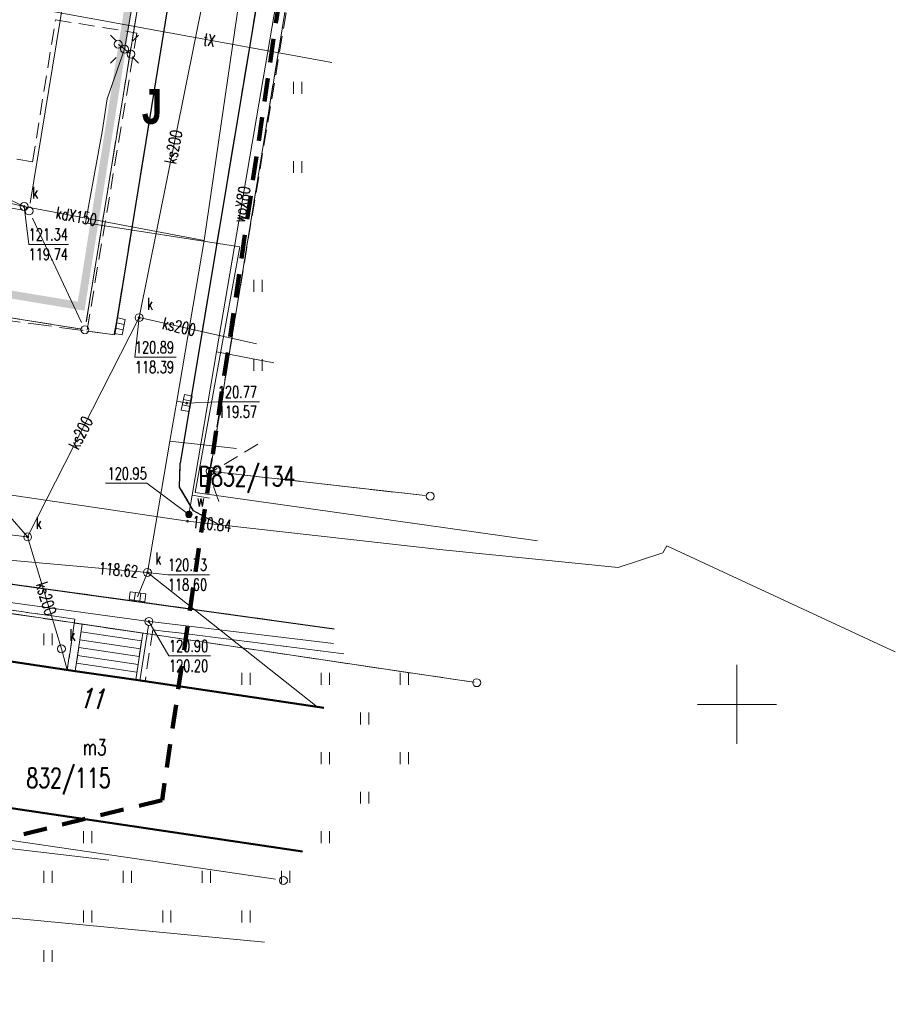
# Model space of a CAD drawing. Header units: metres. Extents: x 6594798 to 6595476, y 5882248 to 5882752.
# Tile 7 of 19: x 6595205 to 6595260, y 5882481 to 5882543. Entities that reach past the tile are written whole.
import ezdxf
from ezdxf.enums import TextEntityAlignment as Align

# ---------------------------------------------------------------- set-up
doc = ezdxf.new("R2010")
doc.units = ezdxf.units.M
doc.header["$MEASUREMENT"] = 0
for name, pattern in [('1', [0]), ('1_OTKC', [1.5, 1, -0.5]), ('1_OTKJ', [2, 1.5, -0.5]), ('1_OTKK', [0]), ('1_OTZI', [1.5, 1, -0.5]), ('1_OTZT', [1.5, 1, -0.5]), ('2_EGBS', [0]), ('2_EGBSG', [0]), ('2_EGBU_A', [0]), ('3_SUCP', [0]), ('3_SUEP_A', [0]), ('3_SUKP', [0]), ('3_SUTP_A', [0]), ('3_SUWP', [0]), ('4', [2.5, 1.5, -1]), ('BUR', [3, 2, -1]), ('GDE', [0]), ('GUK', [2, 1.5, -0.5])]:
    doc.linetypes.add(name, pattern=pattern)
doc.layers.get('0').update_dxf_attribs({"color": 250, "linetype": 'CONTINUOUS', "lineweight": 100})
doc.layers.add('00 opis', color=7, linetype='CONTINUOUS')
for name, color, linetype, lineweight in [('BLOKADA_L_0', 7, '4', 100), ('Dzialki', 7, 'GDE', 18), ('EADTD_T_0_a', 7, 'CONTINUOUS', 18), ('EGBB_E_T_0', 7, 'CONTINUOUS', 20), ('EGBB_L_0', 7, '2_EGBU_A', 50), ('EGBE_L_3', 7, '2_EGBS', 18), ('Kontury', 90, 'GUK', 18), ('Numery_dzialek', 7, 'CONTINUOUS', 13), ('Numery_konturow', 90, 'CONTINUOUS', 13), ('OTK_L_0', 7, '1_OTKJ', 18), ('OTK_L_1', 7, '1_OTKK', 25), ('OTK_L_2', 7, '1_OTKC', 18), ('OTZ_L_3', 7, '1_OTZT', 18), ('Podzial_sekcyjny_krzyze', 7, '1', 0), ('Punkty', 7, 'CONTINUOUS', 18), ('SUCP_L_0', 200, '3_SUCP', 18), ('SUE_T_3', 7, 'CONTINUOUS', 18), ('SUEP_L_0', 1, '3_SUEP_A', 18), ('SUK_E_T_4', 34, 'CONTINUOUS', 0), ('SUK_T_1', 34, 'CONTINUOUS', 18), ('SUK_T_3', 34, 'CONTINUOUS', 18), ('SUKP_E_T_0', 34, 'CONTINUOUS', 0), ('SUKP_L_0', 34, '3_SUKP', 18), ('SUKR_T_0', 34, 'CONTINUOUS', 18), ('SUP_T_0', 7, 'CONTINUOUS', 18), ('SUP_T_2', 7, 'CONTINUOUS', 18), ('SUTP_E_T_0', 30, 'CONTINUOUS', 0), ('SUTP_L_0', 30, '3_SUTP_A', 18), ('SUTR_T_0', 30, 'CONTINUOUS', 18), ('SUW_E_T_2', 5, 'CONTINUOUS', 0), ('SUW_T_5', 5, 'CONTINUOUS', 18), ('SUWP_E_T_0', 5, 'CONTINUOUS', 0), ('SUWP_L_0', 5, '3_SUWP', 18), ('SUWR_T_0', 5, 'CONTINUOUS', 18)]:
    doc.layers.add(name, color=color, linetype=linetype, lineweight=lineweight)
doc.styles.get("Standard").update_dxf_attribs({"font": 'Simplex.SHX', "width": 0.75})
doc.styles.add('styl1', font='arial.ttf', dxfattribs={"width": 0.75, "height": 1.5})

# ---------------------------------------------------------------- blocks, each defined once
blk = doc.blocks.new('GRT')
at = {"linetype": 'Continuous'}
blk.add_circle((0, 0), 0.25, dxfattribs=at)
blk = doc.blocks.new('2_OTZT')
at = {"linetype": 'Continuous'}
for p, q in [((-0.2625, -0.375), (-0.2625, 0.375)), ((0.2625, -0.375), (0.2625, 0.375))]:
    blk.add_line(p, q, dxfattribs=at)
blk = doc.blocks.new('4_SUEO_W')
at = {"linetype": 'Continuous'}
for p, q in [((-0.53035, 0.53035), (-0.8839, 0.8839)), ((0.53035, 0.53035), (0.8839, 0.8839)), ((-0.53035, -0.53035), (-0.8839, -0.8839)), ((0.53035, -0.53035), (0.8839, -0.8839))]:
    blk.add_line(p, q, dxfattribs=at)
blk.add_circle((0, 0), 0.025, dxfattribs=at)
blk = doc.blocks.new('4_SUPP')
at = {"linetype": 'Continuous'}
blk.add_circle((0, 0), 0.25, dxfattribs=at)
blk = doc.blocks.new('4_SUKK')
at = {"linetype": 'Continuous'}
for p, q in [((-0.5, -0.25), (-0.5, 0.25)), ((-0.5, 0.25), (0.5, 0.25)), ((-0.175, 0.25), (-0.175, -0.25)), ((0.175, 0.25), (0.175, -0.25)), ((0.5, 0.25), (0.5, -0.25)), ((0.5, -0.25), (-0.5, -0.25))]:
    blk.add_line(p, q, dxfattribs=at)
blk = doc.blocks.new('4_SUKS')
at = {"linetype": 'Continuous'}
blk.add_circle((0, 0), 0.25, dxfattribs=at)
blk = doc.blocks.new('4_SUPS')
at = {"linetype": 'Continuous'}
blk.add_circle((0, 0), 0.0625, dxfattribs=at)
blk = doc.blocks.new('4_SUPK')
at = {"linetype": 'Continuous'}
blk.add_circle((0, 0), 0.25, dxfattribs=at)
blk = doc.blocks.new('4_SUWW')
at = {"linetype": 'Continuous'}
for radius in [0.2, 0.175, 0.15, 0.125, 0.1, 0.075, 0.05, 0.025, 0.00715]:
    blk.add_circle((0, 0), radius, dxfattribs=at)

msp = doc.modelspace()

# ---------------------------------------------------------------- linework, layer by layer
at = {"layer": '00 opis', "color": 251, "linetype": 'BUR', "true_color": 0x636466, "const_width": 0.5}
msp.add_lwpolyline([(6595096.207, 5882538.999), (6595102.866, 5882579.782), (6595127.817, 5882575.836), (6595134.727, 5882624.347), (6595171.577, 5882618.1), (6595164.463, 5882579.221), (6595215.846, 5882571.072), (6595208.593, 5882525.147), (6595159.155, 5882533.357), (6595154.023, 5882501.095), (6595115.2, 5882506.657), (6595120.004, 5882533.77), (6595096.207, 5882538.999)], dxfattribs=at)
at = {"layer": 'BLOKADA_L_0', "linetype": '4'}
for p, q in [((6595235.97, 5882645.91), (6595213.7, 5882493.96)), ((6595213.7, 5882493.96), (6595161.36, 5882481.06))]:
    msp.add_line(p, q, dxfattribs=at)
at = {"layer": 'Dzialki'}
for p, q in [((6595227.44, 5882637.877), (6595208.91, 5882524.153)), ((6595216.82, 5882515.224), (6595226.05, 5882572.016)), ((6595205.38, 5882531.654), (6595210.01, 5882560.096)), ((6595192.353, 5882533.27), (6595204.807, 5882531.24)), ((6595205.513, 5882530.708), (6595208.617, 5882524.112)), ((6595208.336, 5882523.74), (6595197.554, 5882525.48)), ((6595230.133, 5882513.207), (6595217.237, 5882514.673)), ((6595233.075, 5882501.443), (6595196.325, 5882506.897)), ((6595194.285, 5882492.877), (6595220.865, 5882488.953))]:
    msp.add_line(p, q, dxfattribs=at)
at = {"layer": 'EGBB_L_0', "linetype": '2_EGBU_A'}
for p, q in [((6595208.214, 5882502.105), (6595196.377, 5882503.86)), ((6595212.037, 5882501.541), (6595208.214, 5882502.105)), ((6595223.904, 5882499.776), (6595212.037, 5882501.541)), ((6595222.557, 5882490.713), (6595194.941, 5882494.819))]:
    msp.add_line(p, q, dxfattribs=at)
at = {"layer": 'EGBE_L_3', "linetype": '2_EGBSG'}
msp.add_line((6595208.214, 5882502.105), (6595208.656, 5882505.069), dxfattribs=at)
at = {"layer": 'EGBE_L_3', "linetype": '2_EGBS'}
for p, q in [((6595208.582, 5882504.578), (6595212.404, 5882504.008)), ((6595208.656, 5882505.069), (6595212.478, 5882504.506)), ((6595212.478, 5882504.506), (6595212.037, 5882501.541)), ((6595208.509, 5882504.083), (6595212.331, 5882503.514)), ((6595208.435, 5882503.588), (6595212.257, 5882503.019)), ((6595208.288, 5882502.599), (6595212.11, 5882502.03)), ((6595208.362, 5882503.094), (6595212.183, 5882502.525)), ((6595212.037, 5882501.541), (6595208.214, 5882502.105))]:
    msp.add_line(p, q, dxfattribs=at)
msp.add_point((6595208.214, 5882502.105), dxfattribs=at)
at = {"layer": 'Kontury'}
for p, q in [((6595227.493, 5882638.202), (6595208.857, 5882523.828)), ((6595235.783, 5882631.902), (6595216.767, 5882514.898)), ((6595208.662, 5882523.687), (6595197.228, 5882525.533)), ((6595216.909, 5882514.711), (6595230.461, 5882513.169)), ((6595233.402, 5882501.395), (6595195.998, 5882506.945))]:
    msp.add_line(p, q, dxfattribs=at)
at = {"layer": 'OTK_L_0', "linetype": '1_OTKJ'}
for p, q in [((6595219.836, 5882579.564), (6595210.691, 5882523.343)), ((6595220.263, 5882547.783), (6595214.848, 5882515.224)), ((6595210.691, 5882523.343), (6595194.699, 5882525.497)), ((6595214.807, 5882513.715), (6595214.848, 5882515.224)), ((6595153.052, 5882514.716), (6595224.564, 5882504.767)), ((6595215.687, 5882512.232), (6595214.807, 5882513.715)), ((6595217.314, 5882511.339), (6595215.687, 5882512.232))]:
    msp.add_line(p, q, dxfattribs=at)
at = {"layer": 'OTK_L_1', "linetype": '1_OTKK'}
for p, q in [((6595219.836, 5882579.564), (6595210.691, 5882523.343)), ((6595220.263, 5882547.783), (6595214.848, 5882515.224)), ((6595214.807, 5882513.715), (6595214.848, 5882515.224)), ((6595153.052, 5882514.716), (6595224.564, 5882504.767)), ((6595215.687, 5882512.232), (6595214.807, 5882513.715)), ((6595217.314, 5882511.339), (6595215.687, 5882512.232))]:
    msp.add_line(p, q, dxfattribs=at)
at = {"layer": 'OTK_L_2', "linetype": '1_OTKC'}
for p, q in [((6595219.836, 5882579.564), (6595210.691, 5882523.343)), ((6595216.669, 5882514.579), (6595226.152, 5882571.315)), ((6595220.263, 5882547.783), (6595214.848, 5882515.224)), ((6595205.522, 5882534.267), (6595206.968, 5882543.228)), ((6595206.968, 5882543.228), (6595212.107, 5882542.396)), ((6595212.107, 5882542.396), (6595208.954, 5882523.578)), ((6595205.522, 5882534.267), (6595202.838, 5882534.694)), ((6595208.954, 5882523.578), (6595210.691, 5882523.343)), ((6595214.848, 5882515.224), (6595214.807, 5882513.715)), ((6595153.052, 5882514.716), (6595224.564, 5882504.767)), ((6595217.275, 5882512.81), (6595216.669, 5882514.579)), ((6595214.807, 5882513.715), (6595215.687, 5882512.232)), ((6595215.687, 5882512.232), (6595217.314, 5882511.339)), ((6595193.262, 5882507.473), (6595208.19, 5882505.386)), ((6595208.19, 5882505.386), (6595207.715, 5882502.182)), ((6595208.656, 5882505.069), (6595208.214, 5882502.105)), ((6595212.478, 5882504.506), (6595208.656, 5882505.069)), ((6595212.037, 5882501.541), (6595212.478, 5882504.506)), ((6595213.111, 5882504.717), (6595212.626, 5882501.453)), ((6595213.111, 5882504.717), (6595225.18, 5882503.2)), ((6595208.214, 5882502.105), (6595207.715, 5882502.182)), ((6595212.626, 5882501.453), (6595212.037, 5882501.541))]:
    msp.add_line(p, q, dxfattribs=at)
at = {"layer": 'OTZ_L_3', "linetype": '1_OTZI'}
for p, q in [((6595216.669, 5882514.579), (6595226.152, 5882571.315)), ((6595219.756, 5882516.436), (6595216.669, 5882514.579)), ((6595208.19, 5882505.386), (6595193.262, 5882507.473)), ((6595207.715, 5882502.182), (6595208.19, 5882505.386)), ((6595213.111, 5882504.717), (6595212.626, 5882501.453)), ((6595225.18, 5882503.2), (6595213.111, 5882504.717)), ((6595196.377, 5882503.86), (6595207.715, 5882502.182)), ((6595212.626, 5882501.453), (6595223.904, 5882499.776)), ((6595222.557, 5882490.713), (6595194.941, 5882494.819))]:
    msp.add_line(p, q, dxfattribs=at)
at = {"layer": 'Podzial_sekcyjny_krzyze'}
for p, q in [((6595250, 5882497.5), (6595250, 5882502.5)), ((6595247.5, 5882500), (6595252.5, 5882500))]:
    msp.add_line(p, q, dxfattribs=at)
at = {"layer": 'SUCP_L_0', "linetype": '3_SUCP'}
for p, q in [((6595205.594, 5882486.374), (6595188.513, 5882487.912)), ((6595220.162, 5882484.991), (6595205.594, 5882486.374))]:
    msp.add_line(p, q, dxfattribs=at)
at = {"layer": 'SUEP_L_0', "linetype": '3_SUEP_A'}
for p, q in [((6595212.202, 5882546.301), (6595211.332, 5882541.377)), ((6595211.332, 5882541.377), (6595210.235, 5882538.251)), ((6595210.235, 5882538.251), (6595209.92, 5882536.159)), ((6595209.92, 5882536.159), (6595208.862, 5882530.412)), ((6595208.862, 5882530.412), (6595218.603, 5882528.903)), ((6595218.603, 5882528.903), (6595215.794, 5882513.384)), ((6595215.794, 5882513.384), (6595237.412, 5882510.337))]:
    msp.add_line(p, q, dxfattribs=at)
at = {"layer": 'SUKP_L_0', "linetype": '3_SUKP'}
for p, q in [((6595212.246, 5882524.422), (6595217.587, 5882550.971)), ((6595216.365, 5882529.305), (6595218.632, 5882544.876)), ((6595193.418, 5882534.096), (6595204.993, 5882531.444)), ((6595204.993, 5882531.444), (6595202.499, 5882532.629)), ((6595204.993, 5882531.444), (6595216.365, 5882529.305)), ((6595214.623, 5882519.138), (6595216.365, 5882529.305)), ((6595205.212, 5882510.578), (6595212.246, 5882524.422)), ((6595219.664, 5882522.768), (6595212.246, 5882524.422)), ((6595214.198, 5882516.623), (6595214.623, 5882519.138)), ((6595215.261, 5882519.029), (6595214.623, 5882519.138)), ((6595212.772, 5882508.332), (6595214.198, 5882516.623)), ((6595218.392, 5882516.155), (6595214.198, 5882516.623)), ((6595186.819, 5882512.715), (6595205.212, 5882510.578)), ((6595192.924, 5882510.099), (6595212.772, 5882508.332)), ((6595205.212, 5882510.578), (6595207.344, 5882503.507)), ((6595212.15, 5882506.801), (6595212.772, 5882508.332)), ((6595223.487, 5882499.838), (6595212.772, 5882508.332)), ((6595207.344, 5882503.507), (6595207.716, 5882502.178))]:
    msp.add_line(p, q, dxfattribs=at)
at = {"layer": 'SUKR_T_0', "linetype": 'Continuous', "lineweight": 0}
for p, q in [((6595204.993, 5882531.444), (6595205.276, 5882529.049)), ((6595205.276, 5882529.049), (6595207.8, 5882529.049)), ((6595212.246, 5882524.422), (6595211.981, 5882521.925)), ((6595211.981, 5882521.925), (6595214.587, 5882521.925)), ((6595215.261, 5882519.029), (6595217.217, 5882519.103)), ((6595217.217, 5882519.103), (6595219.85, 5882519.103)), ((6595205.212, 5882510.578), (6595203.968, 5882512.015)), ((6595212.772, 5882508.332), (6595214.066, 5882508.184)), ((6595214.066, 5882508.184), (6595216.699, 5882508.184))]:
    msp.add_line(p, q, dxfattribs=at)
at = {"layer": 'SUP_T_2', "linetype": 'Continuous', "lineweight": 0}
for p, q in [((6595210.949, 5882541.675), (6595211.344, 5882541.368)), ((6595211.321, 5882541.386), (6595211.716, 5882541.078))]:
    msp.add_line(p, q, dxfattribs=at)
at = {"layer": 'SUTP_L_0', "linetype": '3_SUTP_A'}
for p, q in [((6595224.417, 5882540.535), (6595204.381, 5882544.194)), ((6595212.869, 5882505.24), (6595194.68, 5882507.704)), ((6595213.118, 5882505.207), (6595212.869, 5882505.24)), ((6595213.118, 5882505.207), (6595224.521, 5882503.838)), ((6595212.835, 5882504.991), (6595212.296, 5882501.498))]:
    msp.add_line(p, q, dxfattribs=at)
at = {"layer": 'SUTR_T_0', "linetype": 'Continuous', "lineweight": 0}
for p, q in [((6595212.869, 5882505.24), (6595214.135, 5882503.062)), ((6595214.135, 5882503.062), (6595216.767, 5882503.062))]:
    msp.add_line(p, q, dxfattribs=at)
at = {"layer": 'SUWP_L_0', "linetype": '3_SUWP'}
for p, q in [((6595217.143, 5882522.262), (6595220.916, 5882544.424)), ((6595215.6, 5882513.203), (6595217.143, 5882522.262)), ((6595217.143, 5882522.262), (6595220.748, 5882521.563)), ((6595215.307, 5882511.567), (6595189.437, 5882515.419)), ((6595215.6, 5882513.203), (6595215.393, 5882511.996)), ((6595216.688, 5882513.018), (6595215.6, 5882513.203)), ((6595231.424, 5882509.762), (6595215.307, 5882511.567)), ((6595242.5, 5882508.638), (6595231.424, 5882509.762)), ((6595245.314, 5882509.569), (6595242.5, 5882508.638)), ((6595245.58, 5882510.005), (6595245.314, 5882509.569)), ((6595259.482, 5882503.56), (6595245.58, 5882510.005)), ((6595259.999, 5882503.313), (6595259.482, 5882503.56)), ((6595210.338, 5882490.173), (6595172.674, 5882494.529))]:
    msp.add_line(p, q, dxfattribs=at)
at = {"layer": 'SUWR_T_0', "linetype": 'Continuous', "lineweight": 0}
for p in [(6595210.127, 5882513.962), (6595215.393, 5882511.996)]:
    msp.add_line(p, (6595212.733, 5882513.962), dxfattribs=at)

# ---------------------------------------------------------------- block references
at = {"layer": 'OTZ_L_3'}
for p in [(6595222.256, 5882538.936), (6595222.256, 5882533.936), (6595219.756, 5882526.436), (6595219.756, 5882521.436), (6595206.5, 5882504.11), (6595219, 5882501.61), (6595224, 5882501.61), (6595229, 5882501.61), (6595226.5, 5882499.11), (6595224, 5882496.61), (6595229, 5882496.61), (6595226.5, 5882494.11), (6595209, 5882491.61), (6595224, 5882491.61), (6595206.5, 5882489.11), (6595211.5, 5882489.11), (6595216.5, 5882489.11), (6595221.5, 5882489.11), (6595209, 5882486.61), (6595214, 5882486.61), (6595219, 5882486.61), (6595206.5, 5882484.11)]:
    msp.add_blockref('2_OTZT', p, dxfattribs=at)
at = {"layer": 'Punkty'}
for p in [(6595205.3, 5882531.16), (6595208.83, 5882523.66), (6595216.74, 5882514.73), (6595230.63, 5882513.15), (6595233.57, 5882501.37), (6595221.36, 5882488.88)]:
    msp.add_blockref('GRT', p, dxfattribs=at)
at = {"layer": 'SUE_T_3'}
for name in ['4_SUEO_W', '4_SUPP']:
    msp.add_blockref(name, (6595211.332, 5882541.377), dxfattribs=at)
at = {"layer": 'SUK_T_1'}
for p, rotation in [((6595211.028, 5882523.869), 78.31084089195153), ((6595215.261, 5882519.029), 258.3608360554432), ((6595212.15, 5882506.801), 352.1109573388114)]:
    msp.add_blockref('4_SUKK', p, dxfattribs=dict(at, rotation=rotation))
at = {"layer": 'SUK_T_3'}
for p in [(6595204.993, 5882531.444), (6595212.246, 5882524.422), (6595205.212, 5882510.578), (6595212.772, 5882508.332), (6595207.344, 5882503.507)]:
    msp.add_blockref('4_SUKS', p, dxfattribs=at)
at = {"layer": 'SUKR_T_0'}
for p, rotation in [((6595204.993, 5882531.444), 359.2009633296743), ((6595212.246, 5882524.422), 359.2009629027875), ((6595215.261, 5882519.029), 359.200962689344), ((6595205.212, 5882510.578), 359.2009630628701), ((6595212.772, 5882508.332), 354.910960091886), ((6595212.772, 5882508.332), 359.2009625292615)]:
    msp.add_blockref('4_SUPS', p, dxfattribs=dict(at, rotation=rotation))
at = {"layer": 'SUP_T_0'}
msp.add_blockref('4_SUPK', (6595212.869, 5882505.24), dxfattribs=at)
at = {"layer": 'SUP_T_2'}
for p in [(6595210.927, 5882541.693), (6595211.738, 5882541.061)]:
    msp.add_blockref('4_SUPP', p, dxfattribs=at)
at = {"layer": 'SUTR_T_0', "rotation": 359.2009624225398}
msp.add_blockref('4_SUPS', (6595212.869, 5882505.24), dxfattribs=at)
at = {"layer": 'SUW_T_5'}
msp.add_blockref('4_SUWW', (6595215.393, 5882511.996), dxfattribs=at)
at = {"layer": 'SUWR_T_0', "rotation": 359.200962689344}
for p in [(6595215.393, 5882511.996), (6595215.307, 5882511.567)]:
    msp.add_blockref('4_SUPS', p, dxfattribs=at)

# ---------------------------------------------------------------- texts
at = {"layer": '00 opis', "linetype": 'Continuous', "insert": (6595212.417, 5882538.86), "char_height": 2.2, "attachment_point": 1, "style": 'styl1'}
msp.add_mtext_dynamic_manual_height_columns('{\\fArial|b1|i0|c238|p34;\\C30;\\c2254834;J}', width=6.03664, gutter_width=12.5, heights=[0], dxfattribs=at)
at = {"layer": 'EADTD_T_0_a', "oblique": 15, "width": 0.7}
msp.add_text('11', height=1.26, rotation=356.66096, dxfattribs=at).set_placement((6595208.442, 5882499.781))
at = {"layer": 'EGBB_E_T_0', "width": 0.7}
msp.add_text('m3', height=1, dxfattribs=at).set_placement((6595209.445, 5882497.292), align=Align.MIDDLE)
at = {"layer": 'Numery_dzialek', "width": 0.7}
for s, p in [('832/134', (6595216.793, 5882515.026)), ('832/115', (6595205.13, 5882495.98))]:
    msp.add_text(s, height=1.25, dxfattribs=at).set_placement(p, align=Align.TOP_LEFT)
at = {"layer": 'Numery_konturow', "width": 0.7}
msp.add_text('B', height=1.25, dxfattribs=at).set_placement((6595216.793, 5882515.026), align=Align.TOP_RIGHT)
at = {"layer": 'SUK_E_T_4', "lineweight": 9, "width": 0.7}
for p in [(6595205.493, 5882531.944), (6595212.746, 5882524.922), (6595205.712, 5882511.078), (6595213.272, 5882508.832), (6595207.844, 5882504.007)]:
    msp.add_text('k', height=0.75, dxfattribs=at).set_placement(p)
at = {"layer": 'SUKP_E_T_0', "lineweight": 9, "width": 0.7}
for s, rotation, p in [('ks200', 78.62538, (6595214.416, 5882535.209)), ('kdX150', 349.34788, (6595208.287, 5882530.824)), ('ks200', 347.43266, (6595214.781, 5882523.857)), ('ks200', 63.06488, (6595208.554, 5882517.155)), ('ks200', 286.77703, (6595206.388, 5882506.679))]:
    msp.add_text(s, height=0.75, rotation=rotation, dxfattribs=at).set_placement(p, align=Align.MIDDLE)
at = {"layer": 'SUKR_T_0', "lineweight": 9, "width": 0.7}
for s, p in [('121.34', (6595205.276, 5882530.049)), ('119.74', (6595205.276, 5882528.799)), ('120.89', (6595211.981, 5882522.925)), ('118.39', (6595211.981, 5882521.675)), ('120.77', (6595217.217, 5882520.103)), ('119.57', (6595217.217, 5882518.853)), ('120.73', (6595214.066, 5882509.184)), ('118.60', (6595214.066, 5882507.934))]:
    msp.add_text(s, height=0.75, dxfattribs=at).set_placement(p, align=Align.TOP_LEFT)
msp.add_text('118.62', height=0.75, rotation=354.91, dxfattribs=at).set_placement((6595212.175, 5882508.385), align=Align.MIDDLE_RIGHT)
at = {"layer": 'SUTP_E_T_0', "lineweight": 9, "width": 0.7}
msp.add_text('tX', height=0.75, rotation=349.65078, dxfattribs=at).set_placement((6595216.675, 5882541.949), align=Align.MIDDLE)
at = {"layer": 'SUTR_T_0', "lineweight": 9, "width": 0.7}
for s, p in [('120.90', (6595214.135, 5882504.062)), ('120.20', (6595214.135, 5882502.812))]:
    msp.add_text(s, height=0.75, dxfattribs=at).set_placement(p, align=Align.TOP_LEFT)
at = {"layer": 'SUW_E_T_2', "lineweight": 9, "width": 0.7}
msp.add_text('w', height=0.75, dxfattribs=at).set_placement((6595215.893, 5882512.496))
at = {"layer": 'SUWP_E_T_0', "lineweight": 9, "width": 0.7}
msp.add_text('woX80', height=0.75, rotation=80.33416, dxfattribs=at).set_placement((6595218.728, 5882531.576), align=Align.MIDDLE)
at = {"layer": 'SUWR_T_0', "lineweight": 9, "width": 0.7}
msp.add_text('120.95', height=0.75, dxfattribs=at).set_placement((6595212.733, 5882514.212), align=Align.RIGHT)
msp.add_text('120.84', height=0.75, rotation=353.60989, dxfattribs=at).set_placement((6595215.611, 5882511.533), align=Align.MIDDLE_LEFT)

doc.saveas('drawing.dxf')
